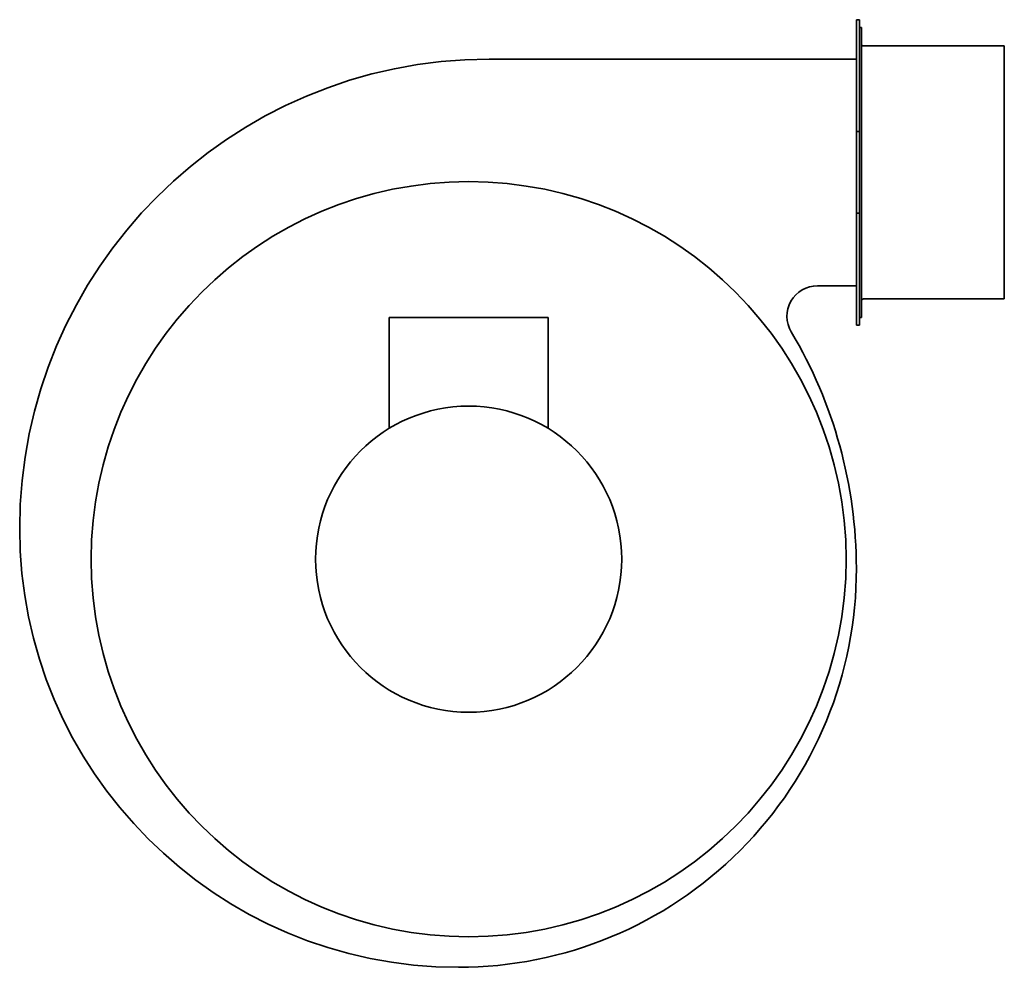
# Model space of a CAD drawing. Header units: millimetres. Extents: x 179 to 661, y 65 to 529.
import ezdxf

# ---------------------------------------------------------------- set-up
doc = ezdxf.new("R2010")
doc.units = ezdxf.units.MM
doc.header["$LTSCALE"] = 2
doc.layers.add('Krawędzie widoczne(ISO)', color=7, linetype='Continuous', lineweight=35, true_color=0x262659)

msp = doc.modelspace()

# ---------------------------------------------------------------- linework, layer by layer
at = {"layer": 'Krawędzie widoczne(ISO)'}
for p, q in [((588.76, 529.19), (588.76, 474.32)), ((590.26, 529.19), (588.76, 529.19)), ((590.26, 529.19), (590.26, 474.32)), ((591.26, 525.32), (590.26, 525.32)), ((591.26, 383.32), (591.26, 525.32)), ((661.26, 516.32), (592.26, 516.32)), ((661.26, 392.32), (661.26, 516.32)), ((588.76, 509.82), (408.76, 509.82)), ((588.76, 434.32), (588.76, 474.32)), ((588.76, 474.32), (590.26, 474.32)), ((590.26, 474.32), (590.26, 434.32)), ((588.76, 434.32), (588.76, 379.44)), ((590.26, 434.32), (588.76, 434.32)), ((590.26, 434.32), (590.26, 379.44)), ((569.75, 398.82), (588.76, 398.82)), ((661.26, 392.32), (592.26, 392.32)), ((359.76, 383.32), (359.76, 328.88)), ((437.76, 383.32), (359.76, 383.32)), ((437.76, 383.32), (437.76, 328.88)), ((591.26, 383.32), (590.26, 383.32)), ((588.76, 379.44), (590.26, 379.44))]:
    msp.add_line(p, q, dxfattribs=at)
for radius in [185, 75]:
    msp.add_circle((398.76, 264.82), radius, dxfattribs=at)
for centre, radius, start, end in [((592.26, 517.32), 1, 180, 270), ((408.76, 279.82), 230, 90, 180), ((569.75, 383.82), 15, 90, 210.7397), ((592.26, 391.32), 1, 90, 180), ((361.75, 260.12), 227, 0.049, 30.7397), ((393.76, 279.82), 215, 180, 270), ((393.76, 259.82), 195, 270, 0.1464)]:
    msp.add_arc(centre, radius, start, end, dxfattribs=at)

doc.saveas('drawing.dxf')
